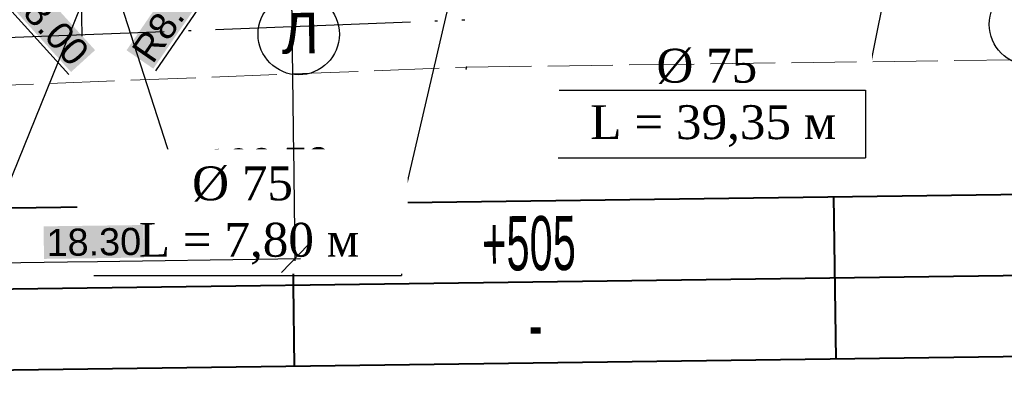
# Model space of a CAD drawing. Header units: millimetres. Extents: x 3225950 to 6455324, y 386516 to 774348.
# Tile 24 of 69: x 3227620 to 3227657, y 387117 to 387131. Entities that reach past the tile are written whole.
import ezdxf
from ezdxf import colors
from ezdxf.entities.mleader import LeaderData, LeaderLine
from ezdxf.math import Vec2, Vec3

# ---------------------------------------------------------------- set-up
doc = ezdxf.new("R2010")
doc.units = ezdxf.units.MM
doc.linetypes.add('ACAD_ISO02W100', pattern=[15, 12, -3])
doc.linetypes.add('ACAD_ISO04W100', pattern=[30, 24, -3, 0, -3])
for name, color, linetype in [('1 Здание', 7, 'Continuous'), ('1 Здание 31.10.22', 7, 'Continuous'), ('1 Оси', 7, 'Continuous'), ('1 Разбивочный 1', 7, 'Continuous'), ('1 Топо', 7, 'Continuous'), ('2 Отм по ОГ', 7, 'Continuous'), ('3 Земля', 7, 'Continuous'), ('8 В1', 7, 'Continuous'), ('8 К1', 7, 'Continuous'), ('ТОЧКИ_ОБОСНОВАНИЯ', 255, 'Continuous')]:
    doc.layers.add(name, color=color, linetype=linetype)
doc.layers.add('2 УКл+переломы', color=5, linetype='Continuous', lineweight=25)
doc.styles.add('ACAD14', font='arial.ttf', dxfattribs={"height": 1})
doc.styles.add('стиль3', font='times.ttf')
doc.dimstyles.new('Генплан-чел-3', dxfattribs={"dimtxt": 1.5, "dimasz": 1, "dimexe": 0.08, "dimexo": 0.5, "dimgap": 0.2, "dimtad": 1, "dimzin": 0, "dimdsep": 46, "dimtxsty": 'ACAD14', "dimblk": 'OBLIQUE', "dimcen": 1, "dimdle": 0.2, "dimclrd": 256, "dimclre": 256, "dimclrt": 256, "dimadec": 8, "dimazin": 2, "dimtfac": 1, "dimtmove": 0, "dimatfit": 3, "dimldrblk": 'OPEN30', "dimfxl": 0.5, "dimtfill": 2, "dimtfillclr": 7, "dimtolj": 1, "dimtzin": 0, "dimlwd": -1, "dimlwe": -1, "dimarcsym": 0})
picture_1 = doc.add_image_def('image2.tif', size_in_pixel=(27388, 31050))

# ---------------------------------------------------------------- blocks, each defined once
blk = doc.blocks.new('_None')
blk = doc.blocks.new('егыук5к')
at = {"layer": '1 Оси', "color": 1, "lineweight": 30, "ltscale": 100}
for centre in [(-86216, -43883), (-86218, -70883)]:
    blk.add_circle(centre, 1500, dxfattribs=at)
at = {"layer": '1 Оси', "color": 1, "lineweight": 30, "ltscale": 100, "insert": (-85429, -43254), "char_height": 1500, "attachment_point": 1, "rotation": 270, "style": 'ACAD14'}
blk.add_mtext('\\A1;{\\fArial|b0|i0|c204|p38;Л}', dxfattribs=at)
blk = doc.blocks.new('_Oblique')
at = {"color": 0, "linetype": 'ByBlock', "lineweight": -2}
blk.add_line((-0.5, -0.5), (0.5, 0.5), dxfattribs=at)
blk = doc.blocks.new('*D151')
at = {"layer": '1 Разбивочный 1', "transparency": 16777216}
for p in [(3227612.624, 387138.833), (3227622.006, 387128.507)]:
    blk.add_line(p, (3227618.004, 387132.912), dxfattribs=at)
at = {"layer": 'Defpoints', "color": 0, "transparency": 16777216}
for p in [(3227612.624, 387138.833), (3227618.004, 387132.912)]:
    blk.add_point(p, dxfattribs=at)
at = {"layer": '1 Разбивочный 1', "transparency": 16777216, "rotation": 132.2575818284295}
blk.add_blockref('_Oblique', (3227618.004, 387132.912), dxfattribs=at)
at = {"layer": '1 Разбивочный 1', "transparency": 16777216, "insert": (3227621.203, 387130.447), "char_height": 1, "attachment_point": 5, "rotation": 312.2576, "style": 'ACAD14', "bg_fill": 1, "box_fill_scale": 1.1, "bg_fill_color": 7, "bg_fill_true_color": 16777215, "bg_fill_transparency": 0}
blk.add_mtext('\\A1;R8.00', dxfattribs=at)
blk = doc.blocks.new('_Open30')
at = {"color": 0, "linetype": 'ByBlock', "lineweight": -2}
for p, q in [((-1, 0.268), (0, 0)), ((0, 0), (-1, -0.268)), ((0, 0), (-1, 0))]:
    blk.add_line(p, q, dxfattribs=at)
blk = doc.blocks.new('*D185')
at = {"layer": '1 Разбивочный 1', "transparency": 16777216}
for p in [(3227633.108, 387140.145), (3227625.213, 387128.643)]:
    blk.add_line(p, (3227628.581, 387133.549), dxfattribs=at)
at = {"layer": 'Defpoints', "color": 0, "transparency": 16777216}
for p in [(3227633.108, 387140.145), (3227628.581, 387133.549)]:
    blk.add_point(p, dxfattribs=at)
at = {"layer": '1 Разбивочный 1', "transparency": 16777216, "rotation": 55.53555279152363}
blk.add_blockref('_Oblique', (3227628.581, 387133.549), dxfattribs=at)
at = {"layer": '1 Разбивочный 1', "transparency": 16777216, "insert": (3227625.746, 387130.673), "char_height": 1, "attachment_point": 5, "rotation": 55.5356, "style": 'ACAD14', "bg_fill": 1, "box_fill_scale": 1.1, "bg_fill_color": 7, "bg_fill_true_color": 16777215, "bg_fill_transparency": 0}
blk.add_mtext('\\A1;R8.00', dxfattribs=at)
blk = doc.blocks.new('*D235')
at = {"layer": '2 Отм по ОГ', "transparency": 16777216}
for p, q in [((3227611.873, 387135.459), (3227612.062, 387121.38)), ((3227630.165, 387135.705), (3227630.354, 387121.626)), ((3227611.861, 387121.457), (3227630.553, 387121.708))]:
    blk.add_line(p, q, dxfattribs=at)
at = {"layer": 'Defpoints', "color": 0, "transparency": 16777216}
for p in [(3227630.158, 387136.205), (3227611.866, 387135.959), (3227630.353, 387121.706)]:
    blk.add_point(p, dxfattribs=at)
at = {"layer": '2 Отм по ОГ', "transparency": 16777216}
for p, rotation in [((3227630.353, 387121.706), 0.7705115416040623), ((3227612.061, 387121.46), 180.7705115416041)]:
    blk.add_blockref('_Oblique', p, dxfattribs=dict(at, rotation=rotation))
at = {"layer": '2 Отм по ОГ', "transparency": 16777216, "insert": (3227622.927, 387122.317), "char_height": 1, "attachment_point": 5, "rotation": 0.7705, "style": 'ACAD14', "bg_fill": 1, "box_fill_scale": 1.1, "bg_fill_color": 7, "bg_fill_true_color": 16777215, "bg_fill_transparency": 0}
blk.add_mtext('\\A1;18.30', dxfattribs=at)

msp = doc.modelspace()

# ---------------------------------------------------------------- linework, layer by layer
at = {"layer": '1 Здание', "color": 7, "linetype": 'ACAD_ISO04W100', "lineweight": 30, "ltscale": 0.3}
msp.add_line((3227622.495, 387129.922), (3227621.952, 387170.27), dxfattribs=at)
at = {"layer": '1 Здание', "color": 7, "linetype": 'ACAD_ISO04W100', "lineweight": 30, "ltscale": 0.3, "elevation": -0.16}
msp.add_lwpolyline([(3227609.234, 387129.455), (3227636.624, 387130.525)], dxfattribs=at)
at = {"layer": '1 Здание', "color": 7, "linetype": 'ACAD_ISO02W100', "lineweight": 20, "ltscale": 0.2, "elevation": -0.16}
msp.add_lwpolyline([(3227609.302, 387127.706), (3227636.692, 387128.776)], dxfattribs=at)
at = {"layer": '2 УКл+переломы', "color": 5, "linetype": 'ByBlock', "lineweight": -3, "ltscale": 1.5}
msp.add_lwpolyline([(3227622.464, 387135.663), (3227626.117, 387124.326)], dxfattribs=at)
at = {"layer": '2 УКл+переломы', "color": 5, "linetype": 'ByBlock', "lineweight": -3, "ltscale": 1.5, "const_width": 0.25, "flags": 128}
msp.add_lwpolyline([(3227631.333, 387124.399), (3227626.168, 387124.326)], dxfattribs=at)
at = {"layer": '3 Земля', "color": 102, "linetype": 'Continuous', "lineweight": 40, "flags": 128}
msp.add_lwpolyline([(3227588.817, 387123.17), (3227681.089, 387124.411), (3227681.169, 387118.412), (3227588.898, 387117.171)], close=True, dxfattribs=at)
for points in [[(3227650.244, 387123.997), (3227650.325, 387117.997)], [(3227630.246, 387123.728), (3227630.326, 387117.728)], [(3227588.857, 387120.171), (3227671.13, 387121.277)]]:
    msp.add_lwpolyline(points, dxfattribs=at)
at = {"layer": '8 В1', "color": 5, "extrusion": (0, 0, -1)}
for p, q in [((3227634.282, 387123.586, 0.01), (3227638.759, 387142.725)), ((3227651.426, 387127.928, 0.01), (3227653.652, 387138.99))]:
    msp.add_line(p, q, dxfattribs=at)
at = {"layer": '8 В1', "color": 5, "elevation": 0.01}
for points in [[(3227640.07, 387125.428), (3227651.426, 387125.428)], [(3227622.925, 387121.086), (3227634.282, 387121.086)]]:
    msp.add_lwpolyline(points, dxfattribs=at)
msp.add_lwpolyline([(3227622.965, 387123.586), (3227634.282, 387123.586, -0.414214), (3227634.282, 387123.586), (3227634.282, 387121.086)], format="xyb", dxfattribs=at)
at = {"layer": '8 К1', "color": 14, "extrusion": (0, 0, -1)}
msp.add_lwpolyline([(-3227628.932, 387147.062), (-3227618.849, 387122.189), (-3227609.692, 387122.189)], dxfattribs=at)
at = {"layer": 'ТОЧКИ_ОБОСНОВАНИЯ'}
for p in [(3227636.672, 387128.716, 0.01), (3227636.692, 387128.776, 0.01)]:
    msp.add_point(p, dxfattribs=at)

# ---------------------------------------------------------------- block references
at = {"layer": '1 Здание 31.10.22', "color": 5, "lineweight": 60, "xscale": 0.001, "yscale": 0.001, "zscale": 0.001, "rotation": 90.7705}
msp.add_blockref('егыук5к', (3227585.454, 387215.609), dxfattribs=at)

# ---------------------------------------------------------------- texts
at = {"layer": '3 Земля', "color": 82, "linetype": 'Continuous', "lineweight": 40, "style": 'ACAD14', "width": 0.55}
for s, p in [('+505', (3227637.27, 387121.269)), ('-', (3227638.988, 387118.283))]:
    msp.add_text(s, height=2, rotation=0.3237, dxfattribs=at).set_placement(p)

# ---------------------------------------------------------------- dimensions: what is measured, and where the dimension line sits
at = {"layer": '1 Разбивочный 1', "color": 6}
for center, mpoint, picture, middle in [((3227633.108, 387140.145), (3227628.581, 387133.549), '*D185', (3227625.746, 387130.673)), ((3227612.624, 387138.833), (3227618.004, 387132.912), '*D151', (3227621.203, 387130.447))]:
    dim = msp.add_radius_dim(center=center, mpoint=mpoint, dimstyle='Генплан-чел-3', dxfattribs=at)
    dim.commit()
    dim.dimension.update_dxf_attribs({"geometry": picture, "text_midpoint": middle})

# ---------------------------------------------------------------- pictures from other files: only their frames are drawn
at = {"layer": '1 Топо', "color": 252}
image = msp.add_image(picture_1, insert=(3227525.615, 387085.336), size_in_units=(684.563, 776.095), dxfattribs=at)
image.dxf.flags = 7

# ---------------------------------------------------------------- leaders
at = {"layer": '2 УКл+переломы', "color": 5, "linetype": 'ByBlock', "lineweight": -3, "ltscale": 1.5}
ml = msp.add_multileader_mtext('Standard', dxfattribs=at)
ml.set_content('\\pxt3;{\\T0.9;  190,50\\P\\ptz;\\C7;  190,50}', color=5, style='ACAD14')
ml.set_leader_properties(color=5, lineweight=25)
ml.set_arrow_properties(name='NONE')
ml.build(insert=Vec2(0, 0))
ml.multileader.update_dxf_attribs({"text_left_attachment_type": 6, "text_right_attachment_type": 6, "dogleg_length": 0.36})
ctx = ml.context
ctx.base_point, ctx.char_height, ctx.landing_gap_size, ctx.plane_origin, ctx.plane_x_axis, ctx.plane_y_axis = Vec3(3227626.143, 387124.3), 1.2, 0.01, Vec3(3227638.906, 387124.995), Vec3(0.999895, 0.014516), Vec3(-0.014516, 0.999895)
ctx.left_attachment, ctx.right_attachment = 6, 6
notes = []
notes.append((ctx, [(1, (1, 1, 0), (3227626.094, 387124.299), (0.999895, 0.014516), 0.0487, [(0, [(3227626.095, 387124.244)], 0, [])])]))
ctx.mtext.insert, ctx.mtext.text_direction, ctx.mtext.rotation, ctx.mtext.width, ctx.mtext.line_spacing_factor, ctx.mtext.flow_direction = Vec3(3227626.132, 387125.74), Vec3(0.999895, 0.014516), 0.014517, 10.53382, 0.8, 5
for ctx, leaders in notes:
    for number, flags, end, landing, length, lines in leaders:
        leader = LeaderData()
        leader.index, (leader.has_last_leader_line, leader.has_dogleg_vector, leader.attachment_direction) = number, flags
        leader.last_leader_point, leader.dogleg_vector, leader.dogleg_length = Vec3(end), Vec3(landing), length
        for number, points, colour, breaks in lines:
            line = LeaderLine()
            line.index, line.vertices, line.color, line.breaks = number, Vec3.list(points), colors.encode_raw_color(colour), breaks
            leader.lines.append(line)
        ctx.leaders.append(leader)

# ---------------------------------------------------------------- next in the draw order: texts
at = {"layer": '8 В1', "color": 5, "linetype": 'ByBlock', "lineweight": 40, "ltscale": 0.1, "char_height": 1.25, "width": 10.94886, "attachment_point": 5, "style": 'стиль3', "bg_fill": 3, "box_fill_scale": 1.5, "bg_fill_color": 256, "bg_fill_transparency": 0}
for s, insert in [('%%C 75\\P L = 39,35 м', (3227645.562, 387127.641, 0.01)), ('%%C 75\\P L = 7,80 м', (3227628.418, 387123.299, 0.01))]:
    msp.add_mtext(s, dxfattribs=dict(at, insert=insert))

# ---------------------------------------------------------------- next in the draw order: linework, layer by layer
at = {"layer": '1 Здание', "color": 7, "linetype": 'ACAD_ISO02W100', "lineweight": 20, "ltscale": 0.2}
msp.add_line((3227636.692, 387128.776, 0.01), (3227663.303, 387129.131, 0.01), dxfattribs=at)
at = {"layer": '8 В1', "color": 5, "elevation": 0.01}
msp.add_lwpolyline([(3227640.109, 387127.928), (3227651.426, 387127.928, -0.414214), (3227651.426, 387127.927), (3227651.426, 387125.428)], format="xyb", dxfattribs=at)

# ---------------------------------------------------------------- next in the draw order: dimensions: what is measured, and where the dimension line sits
at = {"layer": '2 Отм по ОГ'}
dim = msp.add_linear_dim(base=(3227630.353, 387121.706), p1=(3227611.866, 387135.959), p2=(3227630.158, 387136.205), angle=0.7705, text='18.30', dimstyle='Генплан-чел-3', dxfattribs=at)
dim.commit()
dim.dimension.update_dxf_attribs({"geometry": '*D235', "text_midpoint": (3227622.937, 387121.606), "dimtype": 161})

doc.saveas('drawing.dxf')
